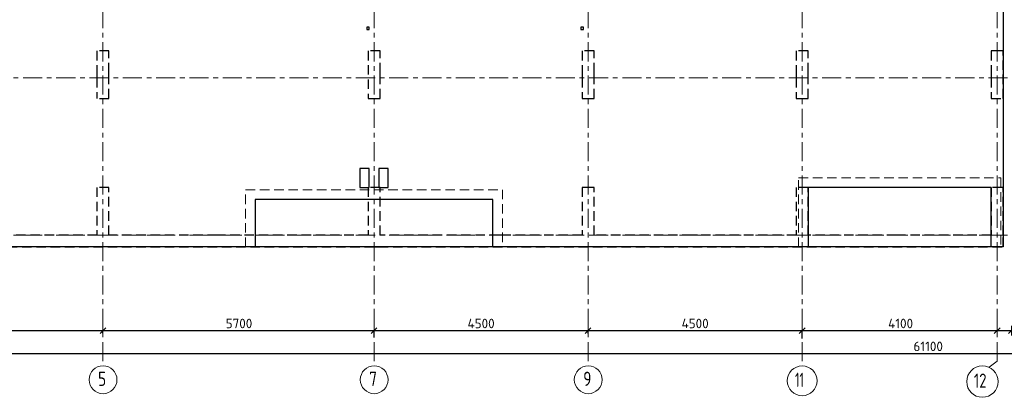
# Model space of a CAD drawing. Header units: metres. Extents: x -38 to 100, y -15 to 19.
# Tile 3 of 41: x 12 to 32.7, y -3.41 to 4.53. Entities that reach past the tile are written whole.
import ezdxf

# ---------------------------------------------------------------- set-up
doc = ezdxf.new("R2010")
doc.units = ezdxf.units.M
doc.header["$PDMODE"] = 65
for name, pattern in [('______11', [0.5, 0.4, -0.05, 0, -0.05]), ('______2', [0.27, 0.2, -0.07]), ('______5', [1.1, 0.8, -0.1, 0.1, -0.1])]:
    doc.linetypes.add(name, pattern=pattern)
for name, color, linetype, lineweight in [('XR$2$Осевая линия (1)', 7, '______5', 13), ('XR$2$Размерная линия (1)', 7, 'Continuous', 13), ('XR$3$Перекрытие (1)', 7, 'Continuous', 35), ('XR$3$Перекрытие (2)', 7, 'Continuous', 35), ('XR$5$Стена (1)', 7, 'Continuous', 35)]:
    doc.layers.add(name, color=color, linetype=linetype, lineweight=lineweight)
doc.styles.add('ISOCPEUR', font='txt')
doc.dimstyles.new('DIMSTYLE_3', dxfattribs={"dimtxt": 0.2, "dimasz": 0.2, "dimexe": 0, "dimexo": 0, "dimgap": 0.1, "dimtad": 2, "dimdec": 0, "dimlfac": 1000, "dimrnd": 5, "dimzin": 12, "dimdsep": 46, "dimtxsty": 'ISOCPEUR', "dimblk1": 'ALL_ML_STRICH', "dimblk2": 'ALL_ML_STRICH', "dimsah": 1, "dimcen": 0, "dimclrd": 7, "dimclre": 256, "dimclrt": 7, "dimadec": 0, "dimazin": 0, "dimtfac": 1, "dimtdec": 0, "dimtix": 1, "dimtmove": 2, "dimatfit": 3, "dimfxl": 0, "dimtzin": 0, "dimlwd": 0, "dimlwe": -3, "dimarcsym": 0})
doc.dimstyles.new('DIMSTYLE_4', dxfattribs={"dimtxt": 0.2, "dimasz": 0.2, "dimexe": 0, "dimexo": 0, "dimgap": 0.1, "dimtad": 0, "dimdec": 0, "dimlfac": 1000, "dimrnd": 5, "dimzin": 12, "dimdsep": 46, "dimtxsty": 'ISOCPEUR', "dimblk1": 'ALL_ML_STRICH', "dimblk2": 'ALL_ML_STRICH', "dimsah": 1, "dimcen": 0, "dimclrd": 7, "dimclre": 256, "dimclrt": 7, "dimadec": 0, "dimazin": 0, "dimtfac": 1, "dimtdec": 0, "dimtix": 1, "dimtmove": 2, "dimatfit": 3, "dimfxl": 0, "dimtvp": 1.2, "dimtzin": 0, "dimlwd": 0, "dimlwe": -3, "dimarcsym": 0})

# ---------------------------------------------------------------- blocks, each defined once
blk = doc.blocks.new('ALL_ML_STRICH')
at = {"color": 0, "linetype": 'ByBlock', "lineweight": -2}
for p, q in [((-1, 0), (0.5, 0)), ((-0.3, -0.3), (0.3, 0.3)), ((0, -0.5), (0, 0.5))]:
    blk.add_line(p, q, dxfattribs=at)
blk = doc.blocks.new('*D7')
at = {"layer": 'DEFPOINTS', "color": 7, "linetype": 'Continuous', "lineweight": 13, "transparency": 33554687}
for p in [(9.15, -2.009), (9.15, -2.043), (13.75, -2.043)]:
    blk.add_point(p, dxfattribs=at)
at = {"layer": 'XR$2$Размерная линия (1)', "color": 9, "linetype": 'Continuous', "lineweight": -2, "true_color": 0xc7c7c7, "transparency": 33554687}
for p, q in [((9.15, -2.063), (9.15, -2.009)), ((13.75, -2.063), (13.75, -2.009))]:
    blk.add_line(p, q, dxfattribs=at)
at = {"layer": 'XR$2$Размерная линия (1)', "color": 7, "linetype": 'Continuous', "lineweight": -2, "transparency": 33554687}
blk.add_line((9.15, -2.009), (13.75, -2.009), dxfattribs=at)
at = {"layer": 'XR$2$Размерная линия (1)', "color": 7, "linetype": 'Continuous', "lineweight": 13, "transparency": 33554687, "xscale": 0.2, "yscale": 0.2, "zscale": 0.2, "rotation": 180}
blk.add_blockref('ALL_ML_STRICH', (9.15, -2.009), dxfattribs=at)
at = {"layer": 'XR$2$Размерная линия (1)', "color": 7, "linetype": 'Continuous', "lineweight": 13, "transparency": 33554687, "xscale": 0.2, "yscale": 0.2, "zscale": 0.2}
blk.add_blockref('ALL_ML_STRICH', (13.75, -2.009), dxfattribs=at)
at = {"layer": 'XR$2$Размерная линия (1)', "color": 7, "linetype": 'Continuous', "lineweight": 13, "transparency": 33554687, "insert": (11.45, -1.859), "char_height": 0.2, "width": 0.8, "attachment_point": 5, "style": 'ISOCPEUR'}
blk.add_mtext('\\A1;{4600}', dxfattribs=at)
blk = doc.blocks.new('*D8')
at = {"layer": 'DEFPOINTS', "color": 7, "linetype": 'Continuous', "lineweight": 13, "transparency": 33554687}
for p in [(13.75, -2.009), (13.75, -2.043), (19.45, -2.137)]:
    blk.add_point(p, dxfattribs=at)
at = {"layer": 'XR$2$Размерная линия (1)', "color": 9, "linetype": 'Continuous', "lineweight": -2, "true_color": 0xc7c7c7, "transparency": 33554687}
for p, q in [((13.75, -2.063), (13.75, -2.009)), ((19.45, -2.157), (19.45, -2.009))]:
    blk.add_line(p, q, dxfattribs=at)
at = {"layer": 'XR$2$Размерная линия (1)', "color": 7, "linetype": 'Continuous', "lineweight": -2, "transparency": 33554687}
blk.add_line((13.75, -2.009), (19.45, -2.009), dxfattribs=at)
at = {"layer": 'XR$2$Размерная линия (1)', "color": 7, "linetype": 'Continuous', "lineweight": 13, "transparency": 33554687, "xscale": 0.2, "yscale": 0.2, "zscale": 0.2, "rotation": 180}
blk.add_blockref('ALL_ML_STRICH', (13.75, -2.009), dxfattribs=at)
at = {"layer": 'XR$2$Размерная линия (1)', "color": 7, "linetype": 'Continuous', "lineweight": 13, "transparency": 33554687, "xscale": 0.2, "yscale": 0.2, "zscale": 0.2}
blk.add_blockref('ALL_ML_STRICH', (19.45, -2.009), dxfattribs=at)
at = {"layer": 'XR$2$Размерная линия (1)', "color": 7, "linetype": 'Continuous', "lineweight": 13, "transparency": 33554687, "insert": (16.61, -1.859), "char_height": 0.2, "width": 0.8, "attachment_point": 5, "style": 'ISOCPEUR'}
blk.add_mtext('\\A1;{5700}', dxfattribs=at)
blk = doc.blocks.new('*D9')
at = {"layer": 'DEFPOINTS', "color": 7, "linetype": 'Continuous', "lineweight": 13, "transparency": 33554687}
for p in [(19.45, -2.009), (23.95, -2.051), (19.45, -2.137)]:
    blk.add_point(p, dxfattribs=at)
at = {"layer": 'XR$2$Размерная линия (1)', "color": 9, "linetype": 'Continuous', "lineweight": -2, "true_color": 0xc7c7c7, "transparency": 33554687}
for p, q in [((19.45, -2.157), (19.45, -2.009)), ((23.95, -2.071), (23.95, -2.009))]:
    blk.add_line(p, q, dxfattribs=at)
at = {"layer": 'XR$2$Размерная линия (1)', "color": 7, "linetype": 'Continuous', "lineweight": -2, "transparency": 33554687}
blk.add_line((19.45, -2.009), (23.95, -2.009), dxfattribs=at)
at = {"layer": 'XR$2$Размерная линия (1)', "color": 7, "linetype": 'Continuous', "lineweight": 13, "transparency": 33554687, "xscale": 0.2, "yscale": 0.2, "zscale": 0.2, "rotation": 180}
blk.add_blockref('ALL_ML_STRICH', (19.45, -2.009), dxfattribs=at)
at = {"layer": 'XR$2$Размерная линия (1)', "color": 7, "linetype": 'Continuous', "lineweight": 13, "transparency": 33554687, "xscale": 0.2, "yscale": 0.2, "zscale": 0.2}
blk.add_blockref('ALL_ML_STRICH', (23.95, -2.009), dxfattribs=at)
at = {"layer": 'XR$2$Размерная линия (1)', "color": 7, "linetype": 'Continuous', "lineweight": 13, "transparency": 33554687, "insert": (21.7, -1.859), "char_height": 0.2, "width": 0.8, "attachment_point": 5, "style": 'ISOCPEUR'}
blk.add_mtext('\\A1;{4500}', dxfattribs=at)
blk = doc.blocks.new('*D10')
at = {"layer": 'DEFPOINTS', "color": 7, "linetype": 'Continuous', "lineweight": 13, "transparency": 33554687}
for p in [(23.95, -2.009), (23.95, -2.051), (28.45, -2.153)]:
    blk.add_point(p, dxfattribs=at)
at = {"layer": 'XR$2$Размерная линия (1)', "color": 9, "linetype": 'Continuous', "lineweight": -2, "true_color": 0xc7c7c7, "transparency": 33554687}
for p, q in [((23.95, -2.071), (23.95, -2.009)), ((28.45, -2.173), (28.45, -2.009))]:
    blk.add_line(p, q, dxfattribs=at)
at = {"layer": 'XR$2$Размерная линия (1)', "color": 7, "linetype": 'Continuous', "lineweight": -2, "transparency": 33554687}
blk.add_line((23.95, -2.009), (28.45, -2.009), dxfattribs=at)
at = {"layer": 'XR$2$Размерная линия (1)', "color": 7, "linetype": 'Continuous', "lineweight": 13, "transparency": 33554687, "xscale": 0.2, "yscale": 0.2, "zscale": 0.2, "rotation": 180}
blk.add_blockref('ALL_ML_STRICH', (23.95, -2.009), dxfattribs=at)
at = {"layer": 'XR$2$Размерная линия (1)', "color": 7, "linetype": 'Continuous', "lineweight": 13, "transparency": 33554687, "xscale": 0.2, "yscale": 0.2, "zscale": 0.2}
blk.add_blockref('ALL_ML_STRICH', (28.45, -2.009), dxfattribs=at)
at = {"layer": 'XR$2$Размерная линия (1)', "color": 7, "linetype": 'Continuous', "lineweight": 13, "transparency": 33554687, "insert": (26.2, -1.859), "char_height": 0.2, "width": 0.8, "attachment_point": 5, "style": 'ISOCPEUR'}
blk.add_mtext('\\A1;{4500}', dxfattribs=at)
blk = doc.blocks.new('*D11')
at = {"layer": 'DEFPOINTS', "color": 7, "linetype": 'Continuous', "lineweight": 13, "transparency": 33554687}
for p in [(28.45, -2.009), (32.55, -2.002), (28.45, -2.153)]:
    blk.add_point(p, dxfattribs=at)
at = {"layer": 'XR$2$Размерная линия (1)', "color": 9, "linetype": 'Continuous', "lineweight": -2, "true_color": 0xc7c7c7, "transparency": 33554687}
for p, q in [((28.45, -2.173), (28.45, -2.009)), ((32.55, -2.022), (32.55, -2.009))]:
    blk.add_line(p, q, dxfattribs=at)
at = {"layer": 'XR$2$Размерная линия (1)', "color": 7, "linetype": 'Continuous', "lineweight": -2, "transparency": 33554687}
blk.add_line((28.45, -2.009), (32.55, -2.009), dxfattribs=at)
at = {"layer": 'XR$2$Размерная линия (1)', "color": 7, "linetype": 'Continuous', "lineweight": 13, "transparency": 33554687, "xscale": 0.2, "yscale": 0.2, "zscale": 0.2, "rotation": 180}
blk.add_blockref('ALL_ML_STRICH', (28.45, -2.009), dxfattribs=at)
at = {"layer": 'XR$2$Размерная линия (1)', "color": 7, "linetype": 'Continuous', "lineweight": 13, "transparency": 33554687, "xscale": 0.2, "yscale": 0.2, "zscale": 0.2}
blk.add_blockref('ALL_ML_STRICH', (32.55, -2.009), dxfattribs=at)
at = {"layer": 'XR$2$Размерная линия (1)', "color": 7, "linetype": 'Continuous', "lineweight": 13, "transparency": 33554687, "insert": (30.52, -1.859), "char_height": 0.2, "width": 0.8, "attachment_point": 5, "style": 'ISOCPEUR'}
blk.add_mtext('\\A1;{4100}', dxfattribs=at)
blk = doc.blocks.new('*D12')
at = {"layer": 'DEFPOINTS', "color": 7, "linetype": 'Continuous', "lineweight": 13, "transparency": 33554687}
for p in [(32.55, -2.002), (32.55, -2.009), (32.85, -1.958)]:
    blk.add_point(p, dxfattribs=at)
at = {"layer": 'XR$2$Размерная линия (1)', "color": 9, "linetype": 'Continuous', "lineweight": -2, "true_color": 0xc7c7c7, "transparency": 33554687}
for p, q in [((32.55, -2.022), (32.55, -2.009)), ((32.85, -1.978), (32.85, -2.009))]:
    blk.add_line(p, q, dxfattribs=at)
at = {"layer": 'XR$2$Размерная линия (1)', "color": 7, "linetype": 'Continuous', "lineweight": -2, "transparency": 33554687}
blk.add_line((32.55, -2.009), (32.85, -2.009), dxfattribs=at)
at = {"layer": 'XR$2$Размерная линия (1)', "color": 7, "linetype": 'Continuous', "lineweight": 13, "transparency": 33554687, "xscale": 0.2, "yscale": 0.2, "zscale": 0.2, "rotation": 180}
blk.add_blockref('ALL_ML_STRICH', (32.55, -2.009), dxfattribs=at)
at = {"layer": 'XR$2$Размерная линия (1)', "color": 7, "linetype": 'Continuous', "lineweight": 13, "transparency": 33554687, "xscale": 0.2, "yscale": 0.2, "zscale": 0.2}
blk.add_blockref('ALL_ML_STRICH', (32.85, -2.009), dxfattribs=at)
at = {"layer": 'XR$2$Размерная линия (1)', "color": 7, "linetype": 'Continuous', "lineweight": 13, "transparency": 33554687, "insert": (33.126, -2.186), "char_height": 0.2, "width": 0.6, "attachment_point": 5, "style": 'ISOCPEUR'}
blk.add_mtext('\\A1;{300}', dxfattribs=at)
blk = doc.blocks.new('*D18')
at = {"layer": 'DEFPOINTS', "color": 7, "linetype": 'Continuous', "lineweight": 13, "transparency": 33554687}
for p in [(0.5, -2.363), (61.6, -2.4), (0.5, -2.49)]:
    blk.add_point(p, dxfattribs=at)
at = {"layer": 'XR$2$Размерная линия (1)', "color": 9, "linetype": 'Continuous', "lineweight": -2, "true_color": 0xc7c7c7, "transparency": 33554687}
for p, q in [((0.5, -2.383), (0.5, -2.49)), ((61.6, -2.42), (61.6, -2.49))]:
    blk.add_line(p, q, dxfattribs=at)
at = {"layer": 'XR$2$Размерная линия (1)', "color": 7, "linetype": 'Continuous', "lineweight": -2, "transparency": 33554687}
blk.add_line((0.5, -2.49), (61.6, -2.49), dxfattribs=at)
at = {"layer": 'XR$2$Размерная линия (1)', "color": 7, "linetype": 'Continuous', "lineweight": 13, "transparency": 33554687, "xscale": 0.2, "yscale": 0.2, "zscale": 0.2, "rotation": 180}
blk.add_blockref('ALL_ML_STRICH', (0.5, -2.49), dxfattribs=at)
at = {"layer": 'XR$2$Размерная линия (1)', "color": 7, "linetype": 'Continuous', "lineweight": 13, "transparency": 33554687, "xscale": 0.2, "yscale": 0.2, "zscale": 0.2}
blk.add_blockref('ALL_ML_STRICH', (61.6, -2.49), dxfattribs=at)
at = {"layer": 'XR$2$Размерная линия (1)', "color": 7, "linetype": 'Continuous', "lineweight": 13, "transparency": 33554687, "insert": (31.1, -2.34), "char_height": 0.2, "width": 1, "attachment_point": 5, "style": 'ISOCPEUR'}
blk.add_mtext('\\A1;{61100}', dxfattribs=at)

msp = doc.modelspace()

# ---------------------------------------------------------------- linework, layer by layer
at = {"layer": 'XR$2$Осевая линия (1)', "color": 253, "linetype": '______11', "lineweight": 13, "true_color": 0xa0a0a0, "transparency": 33554687}
for p, q in [((32.55, -2.65), (32.55, 18.35)), ((28.45, -2.65), (28.45, 8.92)), ((13.75, -2.65), (13.75, 8.13)), ((19.45, -2.65), (19.45, 8.13)), ((23.95, -2.65), (23.95, 8.13)), ((-2.63, 3.3), (62.6, 3.3)), ((-2.63, 0), (62.6, 0)), ((32.3812, -2.7757), (32.55, -2.65))]:
    msp.add_line(p, q, dxfattribs=at)
at = {"layer": 'XR$2$Осевая линия (1)', "color": 7, "linetype": 'Continuous', "lineweight": 13, "transparency": 33554687}
for centre, radius in [((13.7524, -3.0419), 0.2924), ((19.4524, -3.0419), 0.2924), ((23.9524, -3.0419), 0.2924), ((28.4509, -3.0629), 0.3134), ((32.2404, -3.0799), 0.3304)]:
    msp.add_circle(centre, radius, dxfattribs=at)
at = {"layer": 'XR$3$Перекрытие (1)', "color": 7, "linetype": 'Continuous', "lineweight": 25, "transparency": 33554687}
for p, q in [((32.675, 16.65), (32.675, -0.25)), ((19.3, 4.37), (19.3, 4.32)), ((19.35, 4.37), (19.3, 4.37)), ((19.35, 4.32), (19.35, 4.37)), ((23.8, 4.37), (23.8, 4.32)), ((23.85, 4.37), (23.8, 4.37)), ((23.85, 4.32), (23.85, 4.37)), ((19.3, 4.32), (19.35, 4.32)), ((23.8, 4.32), (23.85, 4.32)), ((19.15, 1.4), (19.15, 1)), ((19.35, 1.4), (19.15, 1.4)), ((19.35, 1), (19.35, 1.4)), ((19.55, 1.4), (19.55, 1)), ((19.75, 1.4), (19.55, 1.4)), ((19.75, 1), (19.75, 1.4)), ((19.15, 1), (19.35, 1)), ((19.55, 1), (19.75, 1)), ((28.575, 1), (28.575, -0.25)), ((32.425, 1), (28.575, 1)), ((32.425, -0.25), (32.425, 1)), ((16.95, 0.7496), (16.95, -0.25)), ((21.95, 0.7496), (16.95, 0.7496)), ((21.95, -0.25), (21.95, 0.7496)), ((16.95, -0.25), (11.65, -0.25)), ((28.575, -0.25), (21.95, -0.25)), ((32.675, -0.25), (32.425, -0.25))]:
    msp.add_line(p, q, dxfattribs=at)
at = {"layer": 'XR$3$Перекрытие (2)', "color": 7, "linetype": '______2', "lineweight": 18, "transparency": 33554687}
for p, q in [((28.375, -0.25), (28.375, 1.2)), ((28.375, 1.2), (32.625, 1.2)), ((32.625, 1.2), (32.625, -0.25)), ((16.75, -0.25), (16.75, 0.95)), ((16.75, 0.95), (22.15, 0.95)), ((22.15, 0.95), (22.15, -0.25))]:
    msp.add_line(p, q, dxfattribs=at)
at = {"layer": 'XR$3$Перекрытие (2)', "color": 7, "linetype": 'Continuous', "lineweight": 25, "transparency": 33554687}
for p, q in [((21.95, -0.25), (16.95, -0.25)), ((32.425, -0.25), (28.375, -0.25))]:
    msp.add_line(p, q, dxfattribs=at)
at = {"layer": 'XR$5$Стена (1)', "color": 253, "linetype": '______2', "lineweight": -3, "true_color": 0xa0a0a0, "transparency": 33554687}
for p, q in [((13.625, 3.87), (13.625, 3.42)), ((13.875, 3.87), (13.625, 3.87)), ((13.875, 3.42), (13.875, 3.87)), ((19.325, 3.87), (19.325, 2.87)), ((19.575, 3.87), (19.325, 3.87)), ((19.575, 3.42), (19.575, 3.87)), ((23.825, 3.87), (23.825, 3.42)), ((24.075, 3.87), (23.825, 3.87)), ((24.075, 3.42), (24.075, 3.87)), ((28.325, 3.87), (28.325, 3.42)), ((28.575, 3.87), (28.325, 3.87)), ((28.575, 3.42), (28.575, 3.87)), ((32.425, 3.87), (32.425, 3.42)), ((32.675, 3.87), (32.425, 3.87)), ((32.505, 3.87), (32.425, 3.87)), ((32.675, 2.87), (32.675, 3.87)), ((13.625, 3.42), (13.625, 3.3)), ((13.875, 3.3), (13.875, 3.42)), ((19.575, 3.3), (19.575, 3.42)), ((23.825, 3.42), (23.825, 3.3)), ((24.075, 3.3), (24.075, 3.42)), ((28.325, 3.42), (28.325, 3.3)), ((28.575, 3.3), (28.575, 3.42)), ((32.425, 3.42), (32.425, 3.3)), ((13.625, 3.3), (13.625, 2.87)), ((13.875, 2.87), (13.875, 3.3)), ((19.575, 2.87), (19.575, 3.3)), ((23.825, 3.3), (23.825, 2.87)), ((24.075, 2.87), (24.075, 3.3)), ((28.325, 3.3), (28.325, 2.87)), ((28.575, 2.87), (28.575, 3.3)), ((32.425, 3.3), (32.425, 2.87)), ((13.675, 2.87), (13.875, 2.87)), ((13.755, 2.87), (13.875, 2.87)), ((19.325, 2.87), (19.495, 2.87)), ((19.495, 2.87), (19.575, 2.87)), ((23.825, 2.87), (23.995, 2.87)), ((23.995, 2.87), (24.075, 2.87)), ((28.325, 2.87), (28.495, 2.87)), ((28.495, 2.87), (28.575, 2.87)), ((32.425, 2.87), (32.505, 2.87)), ((32.425, 2.87), (32.675, 2.87)), ((13.875, 1), (13.625, 1)), ((13.625, 1), (13.625, 0)), ((13.755, 1), (13.675, 1)), ((13.875, 0), (13.875, 1)), ((19.575, 1), (19.325, 1)), ((19.325, 1), (19.325, 0)), ((19.575, 1), (19.495, 1)), ((19.575, 0), (19.575, 1)), ((23.995, 1), (23.825, 1)), ((23.825, 1), (23.825, 0)), ((24.075, 1), (23.995, 1)), ((24.075, 0), (24.075, 1)), ((28.575, 1), (28.325, 1)), ((28.325, 1), (28.325, 0)), ((28.575, 1), (28.495, 1)), ((28.575, 0), (28.575, 1)), ((32.425, 1), (32.425, 0)), ((32.675, 1), (32.425, 1)), ((32.53, 1), (32.45, 1)), ((32.675, 0), (32.675, 1)), ((13.625, 0), (11.9002, 0)), ((16.15, 0), (13.875, 0)), ((16.27, 0), (16.15, 0)), ((19.325, 0), (16.27, 0)), ((22.0802, 0), (19.575, 0)), ((22.2002, 0), (22.0802, 0)), ((23.825, 0), (22.2002, 0)), ((26.13, 0), (24.075, 0)), ((26.25, 0), (26.13, 0)), ((28.325, 0), (26.25, 0)), ((30.43, 0), (28.575, 0)), ((30.55, 0), (30.43, 0)), ((32.425, 0), (30.55, 0)), ((32.675, -0.25), (32.675, 0)), ((9.05, -0.25), (19.35, -0.25)), ((19.35, -0.25), (19.55, -0.25)), ((19.55, -0.25), (32.675, -0.25))]:
    msp.add_line(p, q, dxfattribs=at)

# ---------------------------------------------------------------- texts
at = {"layer": 'XR$2$Осевая линия (1)', "color": 7, "linetype": 'Continuous', "lineweight": 13, "transparency": 33554687, "char_height": 0.3, "attachment_point": 7, "style": 'ISOCPEUR'}
for s, insert, width in [('\\W0.78;5', (13.6474, -3.1724), 0.326407), ('\\W0.78;7', (19.3474, -3.1724), 0.326407), ('\\W0.78;9', (23.8474, -3.1724), 0.326407), ('\\W0.62;11', (28.3009, -3.1934), 0.39375), ('\\W0.75;12', (32.0604, -3.2104), 0.472281)]:
    msp.add_mtext(s, dxfattribs=dict(at, insert=insert, width=width))

# ---------------------------------------------------------------- dimensions: what is measured, and where the dimension line sits
at = {"layer": 'XR$2$Размерная линия (1)', "color": 7, "linetype": 'Continuous', "lineweight": 13, "transparency": 33554687}
for base, p1, p2, dimstyle, picture, middle in [((13.75, -2.009), (9.15, -2.0632), (13.75, -2.0632), 'DIMSTYLE_3', '*D7', (11.45, -1.859)), ((19.45, -2.009), (13.75, -2.0632), (19.45, -2.1575), 'DIMSTYLE_3', '*D8', (16.61, -1.859)), ((23.95, -2.009), (19.45, -2.1575), (23.95, -2.0708), 'DIMSTYLE_3', '*D9', (21.7, -1.859)), ((28.45, -2.009), (23.95, -2.0708), (28.45, -2.1733), 'DIMSTYLE_3', '*D10', (26.2, -1.859)), ((32.55, -2.009), (28.45, -2.1733), (32.55, -2.0216), 'DIMSTYLE_3', '*D11', (30.52, -1.859)), ((32.85, -2.009), (32.55, -2.0216), (32.85, -1.9782), 'DIMSTYLE_4', '*D12', (33.1259, -2.1862)), ((61.6, -2.4901), (0.5, -2.3833), (61.6, -2.4201), 'DIMSTYLE_3', '*D18', (31.1, -2.3401))]:
    dim = msp.add_linear_dim(base=base, p1=p1, p2=p2, dimstyle=dimstyle, override={"dimpost": '<>', "dimclrd": 7, "dimclre": 9, "dimclrt": 7, "dimlwd": 0, "dimlwe": 65533}, dxfattribs=at)
    dim.commit()
    dim.dimension.update_dxf_attribs({"geometry": picture, "text_midpoint": middle, "dimtype": 160})

doc.saveas('drawing.dxf')
